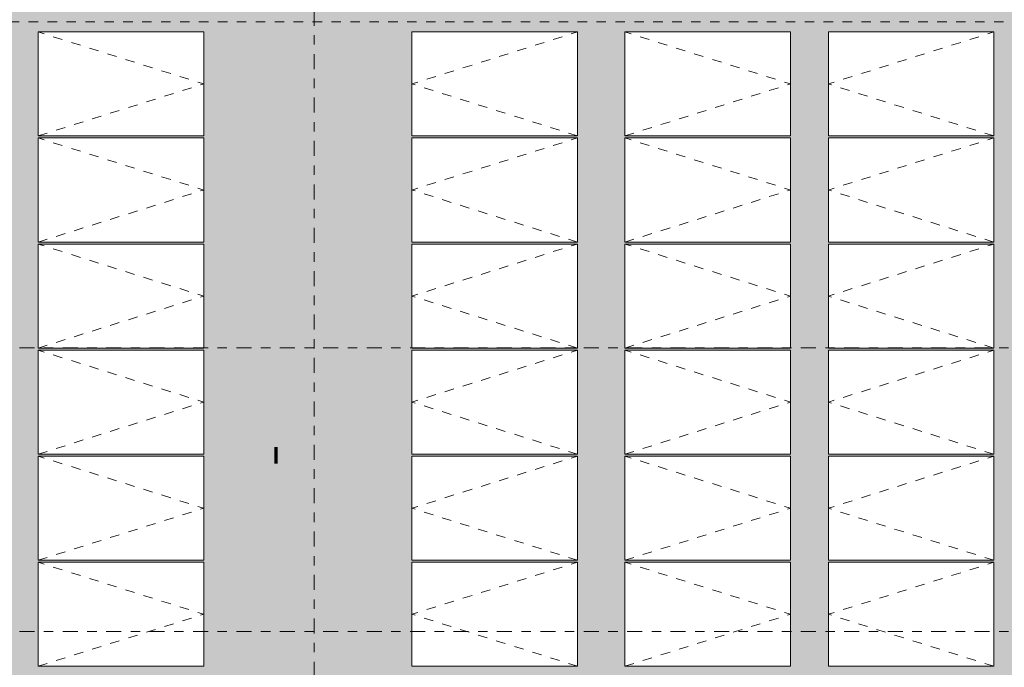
# Model space of a CAD drawing. Header units: metres. Extents: x -180 to 4, y -47 to 4.
# Tile 103 of 256: x -117.73 to -107.33, y -23.32 to -16.48. Entities that reach past the tile are written whole.
import ezdxf

# ---------------------------------------------------------------- set-up
doc = ezdxf.new("R2010")
doc.units = ezdxf.units.M
doc.header["$LTSCALE"] = 0.05
doc.header["$PDMODE"] = 1
doc.header["$PDSIZE"] = -2
doc.linetypes.add('Linienart-53', pattern=[5.291531, 3.175, -1.058062, 0.352704, -0.705764])
doc.linetypes.add('VW-01 Strichlinie kurz', pattern=[1.999894, 0.999947, -0.999947])
doc.layers.get('0').update_dxf_attribs({"lineweight": 25})
for name, color, linetype, lineweight, true_color in [('30 -36 Dächer- 3 Dachbeläge', 7, 'Continuous', 15, 0x9999ff), ('30 -36 Dächer- 3 Dachbeläge Gründach', 250, 'Continuous', 9, 0x333333), ('40 -44 Elektr. Anlagen- 2 Eigenstromversorgungsanlagen', 7, 'Continuous', 5, 0xff6633), ('70 -72 Beschriftung- 1 Beschriftung allgemein', 7, 'Continuous', 9, 0xff6633), ('70 -76 Bemaßung- 2 Allgemein', 7, 'Continuous', 5, 0x6666cc), ('Dachflächen Moblierung', 7, 'Continuous', 9, 0x888888)]:
    doc.layers.add(name, color=color, linetype=linetype, lineweight=lineweight, true_color=true_color)
for name, color, linetype, lineweight in [('60- 61 allgemeine Ausstattung- 4 Terrassen', 7, 'Continuous', 9), ('70 -71 Achsen- 1 Gebäudeachsen', 7, 'Linienart-53', 18), ('Keine', 7, 'Continuous', 9)]:
    doc.layers.add(name, color=color, linetype=linetype, lineweight=lineweight)
doc.styles.add('Arial', font='arial.ttf')
doc.styles.add('Arial (bold)', font='arialbd.ttf')
doc.dimstyles.new('k+k_klein', dxfattribs={"dimtxt": 0.075516, "dimasz": 0.05302, "dimexe": 0.05, "dimexo": 0.15, "dimgap": 0.005, "dimtad": 1, "dimdec": 3, "dimtxsty": 'Arial', "dimblk": 'VW_SLASH-2', "dimblk1": 'VW_SLASH-2', "dimblk2": 'VW_SLASH-2', "dimcen": 0, "dimdle": 0.025, "dimadec": 3, "dimazin": 0, "dimtfac": 0.75, "dimtdec": 3, "dimtix": 1, "dimtmove": 0, "dimatfit": 0, "dimldrblk": 'VW_FILLEDARROW', "dimfxl": 0.1, "dimfxlon": 1, "dimfrac": 2, "dimtolj": 1, "dimarcsym": 0})

# ---------------------------------------------------------------- blocks, each defined once
blk = doc.blocks.new('Gruppe-540')
at = {"color": 255, "linetype": 'Continuous', "lineweight": 9, "transparency": 33554687}
blk.add_wipeout([(-117.539, -22.214), (-115.789, -22.214), (-115.789, -23.314), (-117.539, -23.314)], dxfattribs=at).dxf.layer = '40 -44 Elektr. Anlagen- 2 Eigenstromversorgungsanlagen'
at = {"layer": '40 -44 Elektr. Anlagen- 2 Eigenstromversorgungsanlagen', "color": 7, "linetype": 'Continuous', "lineweight": 9, "transparency": 33554687, "flags": 128}
blk.add_lwpolyline([(-117.539, -22.214), (-115.789, -22.214), (-115.789, -23.314), (-117.539, -23.314)], close=True, dxfattribs=at)
at = {"layer": 'Dachflächen Moblierung', "color": 8, "linetype": 'VW-01 Strichlinie kurz', "lineweight": 5, "flags": 128}
blk.add_lwpolyline([(-117.539, -23.314), (-115.789, -22.764), (-117.539, -22.214)], dxfattribs=at)
blk = doc.blocks.new('Gruppe-541')
at = {"color": 255, "linetype": 'Continuous', "lineweight": 9, "transparency": 33554687}
blk.add_wipeout([(-117.539, -21.093), (-115.789, -21.093), (-115.789, -22.193), (-117.539, -22.193)], dxfattribs=at).dxf.layer = '40 -44 Elektr. Anlagen- 2 Eigenstromversorgungsanlagen'
at = {"layer": '40 -44 Elektr. Anlagen- 2 Eigenstromversorgungsanlagen', "color": 7, "linetype": 'Continuous', "lineweight": 9, "transparency": 33554687, "flags": 128}
blk.add_lwpolyline([(-117.539, -21.093), (-115.789, -21.093), (-115.789, -22.193), (-117.539, -22.193)], close=True, dxfattribs=at)
at = {"layer": 'Dachflächen Moblierung', "color": 8, "linetype": 'VW-01 Strichlinie kurz', "lineweight": 5, "flags": 128}
blk.add_lwpolyline([(-117.539, -22.193), (-115.789, -21.643), (-117.539, -21.093)], dxfattribs=at)
blk = doc.blocks.new('Gruppe-542')
at = {"color": 255, "linetype": 'Continuous', "lineweight": 9, "transparency": 33554687}
blk.add_wipeout([(-117.539, -19.972), (-115.789, -19.972), (-115.789, -21.072), (-117.539, -21.072)], dxfattribs=at).dxf.layer = '40 -44 Elektr. Anlagen- 2 Eigenstromversorgungsanlagen'
at = {"layer": '40 -44 Elektr. Anlagen- 2 Eigenstromversorgungsanlagen', "color": 7, "linetype": 'Continuous', "lineweight": 9, "transparency": 33554687, "flags": 128}
blk.add_lwpolyline([(-117.539, -19.972), (-115.789, -19.972), (-115.789, -21.072), (-117.539, -21.072)], close=True, dxfattribs=at)
at = {"layer": 'Dachflächen Moblierung', "color": 8, "linetype": 'VW-01 Strichlinie kurz', "lineweight": 5, "flags": 128}
blk.add_lwpolyline([(-117.539, -21.072), (-115.789, -20.522), (-117.539, -19.972)], dxfattribs=at)
blk = doc.blocks.new('Gruppe-543')
at = {"color": 255, "linetype": 'Continuous', "lineweight": 9, "transparency": 33554687}
blk.add_wipeout([(-117.539, -18.851), (-115.789, -18.851), (-115.789, -19.951), (-117.539, -19.951)], dxfattribs=at).dxf.layer = '40 -44 Elektr. Anlagen- 2 Eigenstromversorgungsanlagen'
at = {"layer": '40 -44 Elektr. Anlagen- 2 Eigenstromversorgungsanlagen', "color": 7, "linetype": 'Continuous', "lineweight": 9, "transparency": 33554687, "flags": 128}
blk.add_lwpolyline([(-117.539, -18.851), (-115.789, -18.851), (-115.789, -19.951), (-117.539, -19.951)], close=True, dxfattribs=at)
at = {"layer": 'Dachflächen Moblierung', "color": 8, "linetype": 'VW-01 Strichlinie kurz', "lineweight": 5, "flags": 128}
blk.add_lwpolyline([(-117.539, -19.951), (-115.789, -19.401), (-117.539, -18.851)], dxfattribs=at)
blk = doc.blocks.new('Gruppe-544')
at = {"color": 255, "linetype": 'Continuous', "lineweight": 9, "transparency": 33554687}
blk.add_wipeout([(-117.539, -17.73), (-115.789, -17.73), (-115.789, -18.83), (-117.539, -18.83)], dxfattribs=at).dxf.layer = '40 -44 Elektr. Anlagen- 2 Eigenstromversorgungsanlagen'
at = {"layer": '40 -44 Elektr. Anlagen- 2 Eigenstromversorgungsanlagen', "color": 7, "linetype": 'Continuous', "lineweight": 9, "transparency": 33554687, "flags": 128}
blk.add_lwpolyline([(-117.539, -17.73), (-115.789, -17.73), (-115.789, -18.83), (-117.539, -18.83)], close=True, dxfattribs=at)
at = {"layer": 'Dachflächen Moblierung', "color": 8, "linetype": 'VW-01 Strichlinie kurz', "lineweight": 5, "flags": 128}
blk.add_lwpolyline([(-117.539, -18.83), (-115.789, -18.28), (-117.539, -17.73)], dxfattribs=at)
blk = doc.blocks.new('Gruppe-545')
at = {"color": 255, "linetype": 'Continuous', "lineweight": 9, "transparency": 33554687}
blk.add_wipeout([(-117.539, -16.609), (-115.789, -16.609), (-115.789, -17.709), (-117.539, -17.709)], dxfattribs=at).dxf.layer = '40 -44 Elektr. Anlagen- 2 Eigenstromversorgungsanlagen'
at = {"layer": '40 -44 Elektr. Anlagen- 2 Eigenstromversorgungsanlagen', "color": 7, "linetype": 'Continuous', "lineweight": 9, "transparency": 33554687, "flags": 128}
blk.add_lwpolyline([(-117.539, -16.609), (-115.789, -16.609), (-115.789, -17.709), (-117.539, -17.709)], close=True, dxfattribs=at)
at = {"layer": 'Dachflächen Moblierung', "color": 8, "linetype": 'VW-01 Strichlinie kurz', "lineweight": 5, "flags": 128}
blk.add_lwpolyline([(-117.539, -17.709), (-115.789, -17.159), (-117.539, -16.609)], dxfattribs=at)
blk = doc.blocks.new('Gruppe-549')
at = {"color": 255, "linetype": 'Continuous', "lineweight": 9, "transparency": 33554687}
blk.add_wipeout([(-113.589, -22.214), (-111.839, -22.214), (-111.839, -23.314), (-113.589, -23.314)], dxfattribs=at).dxf.layer = '40 -44 Elektr. Anlagen- 2 Eigenstromversorgungsanlagen'
at = {"layer": '40 -44 Elektr. Anlagen- 2 Eigenstromversorgungsanlagen', "color": 7, "linetype": 'Continuous', "lineweight": 9, "transparency": 33554687, "flags": 128}
blk.add_lwpolyline([(-113.589, -22.214), (-111.839, -22.214), (-111.839, -23.314), (-113.589, -23.314)], close=True, dxfattribs=at)
at = {"layer": 'Dachflächen Moblierung', "color": 8, "linetype": 'VW-01 Strichlinie kurz', "lineweight": 5, "flags": 128}
blk.add_lwpolyline([(-111.839, -23.314), (-113.589, -22.764), (-111.839, -22.214)], dxfattribs=at)
blk = doc.blocks.new('Gruppe-550')
at = {"color": 255, "linetype": 'Continuous', "lineweight": 9, "transparency": 33554687}
blk.add_wipeout([(-113.589, -21.093), (-111.839, -21.093), (-111.839, -22.193), (-113.589, -22.193)], dxfattribs=at).dxf.layer = '40 -44 Elektr. Anlagen- 2 Eigenstromversorgungsanlagen'
at = {"layer": '40 -44 Elektr. Anlagen- 2 Eigenstromversorgungsanlagen', "color": 7, "linetype": 'Continuous', "lineweight": 9, "transparency": 33554687, "flags": 128}
blk.add_lwpolyline([(-113.589, -21.093), (-111.839, -21.093), (-111.839, -22.193), (-113.589, -22.193)], close=True, dxfattribs=at)
at = {"layer": 'Dachflächen Moblierung', "color": 8, "linetype": 'VW-01 Strichlinie kurz', "lineweight": 5, "flags": 128}
blk.add_lwpolyline([(-111.839, -22.193), (-113.589, -21.643), (-111.839, -21.093)], dxfattribs=at)
blk = doc.blocks.new('Gruppe-551')
at = {"color": 255, "linetype": 'Continuous', "lineweight": 9, "transparency": 33554687}
blk.add_wipeout([(-113.589, -19.972), (-111.839, -19.972), (-111.839, -21.072), (-113.589, -21.072)], dxfattribs=at).dxf.layer = '40 -44 Elektr. Anlagen- 2 Eigenstromversorgungsanlagen'
at = {"layer": '40 -44 Elektr. Anlagen- 2 Eigenstromversorgungsanlagen', "color": 7, "linetype": 'Continuous', "lineweight": 9, "transparency": 33554687, "flags": 128}
blk.add_lwpolyline([(-113.589, -19.972), (-111.839, -19.972), (-111.839, -21.072), (-113.589, -21.072)], close=True, dxfattribs=at)
at = {"layer": 'Dachflächen Moblierung', "color": 8, "linetype": 'VW-01 Strichlinie kurz', "lineweight": 5, "flags": 128}
blk.add_lwpolyline([(-111.839, -21.072), (-113.589, -20.522), (-111.839, -19.972)], dxfattribs=at)
blk = doc.blocks.new('Gruppe-552')
at = {"color": 255, "linetype": 'Continuous', "lineweight": 9, "transparency": 33554687}
blk.add_wipeout([(-113.589, -18.851), (-111.839, -18.851), (-111.839, -19.951), (-113.589, -19.951)], dxfattribs=at).dxf.layer = '40 -44 Elektr. Anlagen- 2 Eigenstromversorgungsanlagen'
at = {"layer": '40 -44 Elektr. Anlagen- 2 Eigenstromversorgungsanlagen', "color": 7, "linetype": 'Continuous', "lineweight": 9, "transparency": 33554687, "flags": 128}
blk.add_lwpolyline([(-113.589, -18.851), (-111.839, -18.851), (-111.839, -19.951), (-113.589, -19.951)], close=True, dxfattribs=at)
at = {"layer": 'Dachflächen Moblierung', "color": 8, "linetype": 'VW-01 Strichlinie kurz', "lineweight": 5, "flags": 128}
blk.add_lwpolyline([(-111.839, -19.951), (-113.589, -19.401), (-111.839, -18.851)], dxfattribs=at)
blk = doc.blocks.new('Gruppe-553')
at = {"color": 255, "linetype": 'Continuous', "lineweight": 9, "transparency": 33554687}
blk.add_wipeout([(-113.589, -17.73), (-111.839, -17.73), (-111.839, -18.83), (-113.589, -18.83)], dxfattribs=at).dxf.layer = '40 -44 Elektr. Anlagen- 2 Eigenstromversorgungsanlagen'
at = {"layer": '40 -44 Elektr. Anlagen- 2 Eigenstromversorgungsanlagen', "color": 7, "linetype": 'Continuous', "lineweight": 9, "transparency": 33554687, "flags": 128}
blk.add_lwpolyline([(-113.589, -17.73), (-111.839, -17.73), (-111.839, -18.83), (-113.589, -18.83)], close=True, dxfattribs=at)
at = {"layer": 'Dachflächen Moblierung', "color": 8, "linetype": 'VW-01 Strichlinie kurz', "lineweight": 5, "flags": 128}
blk.add_lwpolyline([(-111.839, -18.83), (-113.589, -18.28), (-111.839, -17.73)], dxfattribs=at)
blk = doc.blocks.new('Gruppe-554')
at = {"color": 255, "linetype": 'Continuous', "lineweight": 9, "transparency": 33554687}
blk.add_wipeout([(-113.589, -16.609), (-111.839, -16.609), (-111.839, -17.709), (-113.589, -17.709)], dxfattribs=at).dxf.layer = '40 -44 Elektr. Anlagen- 2 Eigenstromversorgungsanlagen'
at = {"layer": '40 -44 Elektr. Anlagen- 2 Eigenstromversorgungsanlagen', "color": 7, "linetype": 'Continuous', "lineweight": 9, "transparency": 33554687, "flags": 128}
blk.add_lwpolyline([(-113.589, -16.609), (-111.839, -16.609), (-111.839, -17.709), (-113.589, -17.709)], close=True, dxfattribs=at)
at = {"layer": 'Dachflächen Moblierung', "color": 8, "linetype": 'VW-01 Strichlinie kurz', "lineweight": 5, "flags": 128}
blk.add_lwpolyline([(-111.839, -17.709), (-113.589, -17.159), (-111.839, -16.609)], dxfattribs=at)
blk = doc.blocks.new('Gruppe-558')
at = {"color": 255, "linetype": 'Continuous', "lineweight": 9, "transparency": 33554687}
blk.add_wipeout([(-111.339, -22.214), (-109.589, -22.214), (-109.589, -23.314), (-111.339, -23.314)], dxfattribs=at).dxf.layer = '40 -44 Elektr. Anlagen- 2 Eigenstromversorgungsanlagen'
at = {"layer": '40 -44 Elektr. Anlagen- 2 Eigenstromversorgungsanlagen', "color": 7, "linetype": 'Continuous', "lineweight": 9, "transparency": 33554687, "flags": 128}
blk.add_lwpolyline([(-111.339, -22.214), (-109.589, -22.214), (-109.589, -23.314), (-111.339, -23.314)], close=True, dxfattribs=at)
at = {"layer": 'Dachflächen Moblierung', "color": 8, "linetype": 'VW-01 Strichlinie kurz', "lineweight": 5, "flags": 128}
blk.add_lwpolyline([(-111.339, -23.314), (-109.589, -22.764), (-111.339, -22.214)], dxfattribs=at)
blk = doc.blocks.new('Gruppe-559')
at = {"color": 255, "linetype": 'Continuous', "lineweight": 9, "transparency": 33554687}
blk.add_wipeout([(-111.339, -21.093), (-109.589, -21.093), (-109.589, -22.193), (-111.339, -22.193)], dxfattribs=at).dxf.layer = '40 -44 Elektr. Anlagen- 2 Eigenstromversorgungsanlagen'
at = {"layer": '40 -44 Elektr. Anlagen- 2 Eigenstromversorgungsanlagen', "color": 7, "linetype": 'Continuous', "lineweight": 9, "transparency": 33554687, "flags": 128}
blk.add_lwpolyline([(-111.339, -21.093), (-109.589, -21.093), (-109.589, -22.193), (-111.339, -22.193)], close=True, dxfattribs=at)
at = {"layer": 'Dachflächen Moblierung', "color": 8, "linetype": 'VW-01 Strichlinie kurz', "lineweight": 5, "flags": 128}
blk.add_lwpolyline([(-111.339, -22.193), (-109.589, -21.643), (-111.339, -21.093)], dxfattribs=at)
blk = doc.blocks.new('Gruppe-560')
at = {"color": 255, "linetype": 'Continuous', "lineweight": 9, "transparency": 33554687}
blk.add_wipeout([(-111.339, -19.972), (-109.589, -19.972), (-109.589, -21.072), (-111.339, -21.072)], dxfattribs=at).dxf.layer = '40 -44 Elektr. Anlagen- 2 Eigenstromversorgungsanlagen'
at = {"layer": '40 -44 Elektr. Anlagen- 2 Eigenstromversorgungsanlagen', "color": 7, "linetype": 'Continuous', "lineweight": 9, "transparency": 33554687, "flags": 128}
blk.add_lwpolyline([(-111.339, -19.972), (-109.589, -19.972), (-109.589, -21.072), (-111.339, -21.072)], close=True, dxfattribs=at)
at = {"layer": 'Dachflächen Moblierung', "color": 8, "linetype": 'VW-01 Strichlinie kurz', "lineweight": 5, "flags": 128}
blk.add_lwpolyline([(-111.339, -21.072), (-109.589, -20.522), (-111.339, -19.972)], dxfattribs=at)
blk = doc.blocks.new('Gruppe-561')
at = {"color": 255, "linetype": 'Continuous', "lineweight": 9, "transparency": 33554687}
blk.add_wipeout([(-111.339, -18.851), (-109.589, -18.851), (-109.589, -19.951), (-111.339, -19.951)], dxfattribs=at).dxf.layer = '40 -44 Elektr. Anlagen- 2 Eigenstromversorgungsanlagen'
at = {"layer": '40 -44 Elektr. Anlagen- 2 Eigenstromversorgungsanlagen', "color": 7, "linetype": 'Continuous', "lineweight": 9, "transparency": 33554687, "flags": 128}
blk.add_lwpolyline([(-111.339, -18.851), (-109.589, -18.851), (-109.589, -19.951), (-111.339, -19.951)], close=True, dxfattribs=at)
at = {"layer": 'Dachflächen Moblierung', "color": 8, "linetype": 'VW-01 Strichlinie kurz', "lineweight": 5, "flags": 128}
blk.add_lwpolyline([(-111.339, -19.951), (-109.589, -19.401), (-111.339, -18.851)], dxfattribs=at)
blk = doc.blocks.new('Gruppe-562')
at = {"color": 255, "linetype": 'Continuous', "lineweight": 9, "transparency": 33554687}
blk.add_wipeout([(-111.339, -17.73), (-109.589, -17.73), (-109.589, -18.83), (-111.339, -18.83)], dxfattribs=at).dxf.layer = '40 -44 Elektr. Anlagen- 2 Eigenstromversorgungsanlagen'
at = {"layer": '40 -44 Elektr. Anlagen- 2 Eigenstromversorgungsanlagen', "color": 7, "linetype": 'Continuous', "lineweight": 9, "transparency": 33554687, "flags": 128}
blk.add_lwpolyline([(-111.339, -17.73), (-109.589, -17.73), (-109.589, -18.83), (-111.339, -18.83)], close=True, dxfattribs=at)
at = {"layer": 'Dachflächen Moblierung', "color": 8, "linetype": 'VW-01 Strichlinie kurz', "lineweight": 5, "flags": 128}
blk.add_lwpolyline([(-111.339, -18.83), (-109.589, -18.28), (-111.339, -17.73)], dxfattribs=at)
blk = doc.blocks.new('Gruppe-563')
at = {"color": 255, "linetype": 'Continuous', "lineweight": 9, "transparency": 33554687}
blk.add_wipeout([(-111.339, -16.609), (-109.589, -16.609), (-109.589, -17.709), (-111.339, -17.709)], dxfattribs=at).dxf.layer = '40 -44 Elektr. Anlagen- 2 Eigenstromversorgungsanlagen'
at = {"layer": '40 -44 Elektr. Anlagen- 2 Eigenstromversorgungsanlagen', "color": 7, "linetype": 'Continuous', "lineweight": 9, "transparency": 33554687, "flags": 128}
blk.add_lwpolyline([(-111.339, -16.609), (-109.589, -16.609), (-109.589, -17.709), (-111.339, -17.709)], close=True, dxfattribs=at)
at = {"layer": 'Dachflächen Moblierung', "color": 8, "linetype": 'VW-01 Strichlinie kurz', "lineweight": 5, "flags": 128}
blk.add_lwpolyline([(-111.339, -17.709), (-109.589, -17.159), (-111.339, -16.609)], dxfattribs=at)
blk = doc.blocks.new('Gruppe-567')
at = {"color": 255, "linetype": 'Continuous', "lineweight": 9, "transparency": 33554687}
blk.add_wipeout([(-109.189, -22.214), (-107.439, -22.214), (-107.439, -23.314), (-109.189, -23.314)], dxfattribs=at).dxf.layer = '40 -44 Elektr. Anlagen- 2 Eigenstromversorgungsanlagen'
at = {"layer": '40 -44 Elektr. Anlagen- 2 Eigenstromversorgungsanlagen', "color": 7, "linetype": 'Continuous', "lineweight": 9, "transparency": 33554687, "flags": 128}
blk.add_lwpolyline([(-109.189, -22.214), (-107.439, -22.214), (-107.439, -23.314), (-109.189, -23.314)], close=True, dxfattribs=at)
at = {"layer": 'Dachflächen Moblierung', "color": 8, "linetype": 'VW-01 Strichlinie kurz', "lineweight": 5, "flags": 128}
blk.add_lwpolyline([(-107.439, -23.314), (-109.189, -22.764), (-107.439, -22.214)], dxfattribs=at)
blk = doc.blocks.new('Gruppe-568')
at = {"color": 255, "linetype": 'Continuous', "lineweight": 9, "transparency": 33554687}
blk.add_wipeout([(-109.189, -21.093), (-107.439, -21.093), (-107.439, -22.193), (-109.189, -22.193)], dxfattribs=at).dxf.layer = '40 -44 Elektr. Anlagen- 2 Eigenstromversorgungsanlagen'
at = {"layer": '40 -44 Elektr. Anlagen- 2 Eigenstromversorgungsanlagen', "color": 7, "linetype": 'Continuous', "lineweight": 9, "transparency": 33554687, "flags": 128}
blk.add_lwpolyline([(-109.189, -21.093), (-107.439, -21.093), (-107.439, -22.193), (-109.189, -22.193)], close=True, dxfattribs=at)
at = {"layer": 'Dachflächen Moblierung', "color": 8, "linetype": 'VW-01 Strichlinie kurz', "lineweight": 5, "flags": 128}
blk.add_lwpolyline([(-107.439, -22.193), (-109.189, -21.643), (-107.439, -21.093)], dxfattribs=at)
blk = doc.blocks.new('Gruppe-569')
at = {"color": 255, "linetype": 'Continuous', "lineweight": 9, "transparency": 33554687}
blk.add_wipeout([(-109.189, -19.972), (-107.439, -19.972), (-107.439, -21.072), (-109.189, -21.072)], dxfattribs=at).dxf.layer = '40 -44 Elektr. Anlagen- 2 Eigenstromversorgungsanlagen'
at = {"layer": '40 -44 Elektr. Anlagen- 2 Eigenstromversorgungsanlagen', "color": 7, "linetype": 'Continuous', "lineweight": 9, "transparency": 33554687, "flags": 128}
blk.add_lwpolyline([(-109.189, -19.972), (-107.439, -19.972), (-107.439, -21.072), (-109.189, -21.072)], close=True, dxfattribs=at)
at = {"layer": 'Dachflächen Moblierung', "color": 8, "linetype": 'VW-01 Strichlinie kurz', "lineweight": 5, "flags": 128}
blk.add_lwpolyline([(-107.439, -21.072), (-109.189, -20.522), (-107.439, -19.972)], dxfattribs=at)
blk = doc.blocks.new('Gruppe-570')
at = {"color": 255, "linetype": 'Continuous', "lineweight": 9, "transparency": 33554687}
blk.add_wipeout([(-109.189, -18.851), (-107.439, -18.851), (-107.439, -19.951), (-109.189, -19.951)], dxfattribs=at).dxf.layer = '40 -44 Elektr. Anlagen- 2 Eigenstromversorgungsanlagen'
at = {"layer": '40 -44 Elektr. Anlagen- 2 Eigenstromversorgungsanlagen', "color": 7, "linetype": 'Continuous', "lineweight": 9, "transparency": 33554687, "flags": 128}
blk.add_lwpolyline([(-109.189, -18.851), (-107.439, -18.851), (-107.439, -19.951), (-109.189, -19.951)], close=True, dxfattribs=at)
at = {"layer": 'Dachflächen Moblierung', "color": 8, "linetype": 'VW-01 Strichlinie kurz', "lineweight": 5, "flags": 128}
blk.add_lwpolyline([(-107.439, -19.951), (-109.189, -19.401), (-107.439, -18.851)], dxfattribs=at)
blk = doc.blocks.new('Gruppe-571')
at = {"color": 255, "linetype": 'Continuous', "lineweight": 9, "transparency": 33554687}
blk.add_wipeout([(-109.189, -17.73), (-107.439, -17.73), (-107.439, -18.83), (-109.189, -18.83)], dxfattribs=at).dxf.layer = '40 -44 Elektr. Anlagen- 2 Eigenstromversorgungsanlagen'
at = {"layer": '40 -44 Elektr. Anlagen- 2 Eigenstromversorgungsanlagen', "color": 7, "linetype": 'Continuous', "lineweight": 9, "transparency": 33554687, "flags": 128}
blk.add_lwpolyline([(-109.189, -17.73), (-107.439, -17.73), (-107.439, -18.83), (-109.189, -18.83)], close=True, dxfattribs=at)
at = {"layer": 'Dachflächen Moblierung', "color": 8, "linetype": 'VW-01 Strichlinie kurz', "lineweight": 5, "flags": 128}
blk.add_lwpolyline([(-107.439, -18.83), (-109.189, -18.28), (-107.439, -17.73)], dxfattribs=at)
blk = doc.blocks.new('Gruppe-572')
at = {"color": 255, "linetype": 'Continuous', "lineweight": 9, "transparency": 33554687}
blk.add_wipeout([(-109.189, -16.609), (-107.439, -16.609), (-107.439, -17.709), (-109.189, -17.709)], dxfattribs=at).dxf.layer = '40 -44 Elektr. Anlagen- 2 Eigenstromversorgungsanlagen'
at = {"layer": '40 -44 Elektr. Anlagen- 2 Eigenstromversorgungsanlagen', "color": 7, "linetype": 'Continuous', "lineweight": 9, "transparency": 33554687, "flags": 128}
blk.add_lwpolyline([(-109.189, -16.609), (-107.439, -16.609), (-107.439, -17.709), (-109.189, -17.709)], close=True, dxfattribs=at)
at = {"layer": 'Dachflächen Moblierung', "color": 8, "linetype": 'VW-01 Strichlinie kurz', "lineweight": 5, "flags": 128}
blk.add_lwpolyline([(-107.439, -17.709), (-109.189, -17.159), (-107.439, -16.609)], dxfattribs=at)
blk = doc.blocks.new('Gruppe-767')
at = {"layer": '70 -72 Beschriftung- 1 Beschriftung allgemein', "color": 7, "transparency": 33554687}
for name in ['Gruppe-540', 'Gruppe-549', 'Gruppe-558', 'Gruppe-567']:
    blk.add_blockref(name, (0, 0), dxfattribs=at)
for name in ['Gruppe-541', 'Gruppe-550', 'Gruppe-559', 'Gruppe-568']:
    blk.add_blockref(name, (0, 0), dxfattribs=at)
for name in ['Gruppe-542', 'Gruppe-551', 'Gruppe-560', 'Gruppe-569']:
    blk.add_blockref(name, (0, 0), dxfattribs=at)
for name in ['Gruppe-543', 'Gruppe-552', 'Gruppe-561', 'Gruppe-570']:
    blk.add_blockref(name, (0, 0), dxfattribs=at)
for name in ['Gruppe-544', 'Gruppe-553', 'Gruppe-562', 'Gruppe-571']:
    blk.add_blockref(name, (0, 0), dxfattribs=at)
for name in ['Gruppe-545', 'Gruppe-554', 'Gruppe-563', 'Gruppe-572']:
    blk.add_blockref(name, (0, 0), dxfattribs=at)
blk = doc.blocks.new('Gruppe-1384')
at = {"layer": '30 -36 Dächer- 3 Dachbeläge Gründach', "linetype": 'Continuous', "lineweight": 0, "true_color": 0xe7eedf, "transparency": 33554687}
blk.add_hatch(color=254, dxfattribs=at).paths.add_polyline_path([(-100.01799996, -31.79404198), (-100.01799996, -31.61704198), (-100.31099996, -31.61704198), (-100.31099996, -12.39704198), (-159.47099996, -12.39704198), (-159.47099996, -39.25704198), (-99.61099996, -39.25704198), (-99.61099996, -31.79404198)])
at = {"color": 255, "linetype": 'Continuous', "lineweight": 9, "transparency": 33554687}
blk.add_wipeout([(-99.13099996, -31.79404198), (-99.13099996, -39.73704198), (-129.83124836, -39.73704198), (-129.83124836, -39.25704198), (-100.31099996, -39.25704198), (-100.31099996, -12.71704198), (-129.83124836, -12.71704198), (-129.83124836, -12.23704198), (-100.01799996, -12.23704198), (-100.01799996, -31.12704198), (-99.83999996, -31.12704198), (-99.83999996, -31.61604198), (-99.35099996, -31.61604198), (-99.35099996, -31.79404198)], dxfattribs=at).dxf.layer = '30 -36 Dächer- 3 Dachbeläge'
at = {"layer": '60- 61 allgemeine Ausstattung- 4 Terrassen', "color": 7}
blk.add_blockref('Gruppe-767', (0, 0), dxfattribs=at)
at = {"layer": '40 -44 Elektr. Anlagen- 2 Eigenstromversorgungsanlagen', "color": 7, "linetype": 'VW-01 Strichlinie kurz', "lineweight": 9, "flags": 128}
blk.add_lwpolyline([(-157.2387741, -16.50250689), (-102.9687741, -16.50250689), (-102.9687741, -37.68750689), (-157.2387741, -37.68750689)], close=True, dxfattribs=at)
blk = doc.blocks.new('_Dach_2D (2D)')
at = {"layer": '60- 61 allgemeine Ausstattung- 4 Terrassen', "color": 7}
blk.add_blockref('Gruppe-1384', (0, 0), dxfattribs=at)
at = {"layer": '70 -72 Beschriftung- 1 Beschriftung allgemein', "insert": (-114.99099996, -20.99449794), "char_height": 0.17620515, "attachment_point": 3, "rotation": 0.000000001, "line_spacing_factor": 0.970891, "style": 'Arial (bold)'}
blk.add_mtext('I', dxfattribs=at)
blk = doc.blocks.new('VW_SLASH-2')
at = {"color": 0, "linetype": 'ByBlock', "lineweight": -2, "transparency": 16777216}
blk.add_line((0.47, 0), (-1, 0), dxfattribs=at)
at = {"color": 0, "lineweight": 5, "transparency": 16777216, "flags": 128}
blk.add_lwpolyline([(0.5, 0.5), (-0.5, -0.5)], dxfattribs=at)
blk = doc.blocks.new('*D2790')
at = {"layer": '70 -76 Bemaßung- 2 Allgemein', "color": 0, "linetype": 'Continuous', "lineweight": -2, "transparency": 33554687}
for p, q in [((-128.613, -28.14), (-128.613, -28.29)), ((-115.83, -28.14), (-115.83, -28.29)), ((-115.883, -28.24), (-128.56, -28.24))]:
    blk.add_line(p, q, dxfattribs=at)
at = {"layer": 'Defpoints', "color": 0, "transparency": 33554687}
for p in [(-115.83, -17.46), (-128.613, -17.706), (-128.613, -28.24)]:
    blk.add_point(p, dxfattribs=at)
at = {"layer": '70 -76 Bemaßung- 2 Allgemein', "color": 0, "lineweight": -2, "xscale": 0.05302001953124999, "yscale": 0.05302001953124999, "zscale": 0.05302001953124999, "rotation": 180}
blk.add_blockref('VW_SLASH-2', (-128.613, -28.24), dxfattribs=at)
at = {"layer": '70 -76 Bemaßung- 2 Allgemein', "color": 0, "lineweight": -2, "xscale": 0.05302001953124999, "yscale": 0.05302001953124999, "zscale": 0.05302001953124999}
blk.add_blockref('VW_SLASH-2', (-115.83, -28.24), dxfattribs=at)
at = {"layer": '70 -76 Bemaßung- 2 Allgemein', "color": 0, "lineweight": 5, "transparency": 33554687, "insert": (-122.222, -28.175), "char_height": 0.1007, "attachment_point": 5, "style": 'Arial'}
blk.add_mtext('\\A1;12,80', dxfattribs=at)
blk = doc.blocks.new('VW_FILLEDARROW')
at = {"linetype": 'Continuous', "lineweight": 0, "transparency": 16777216}
blk.add_hatch(color=0, dxfattribs=at).paths.add_polyline_path([(-2.83, 0.76), (0, 0), (-2.83, -0.76)])
at = {"color": 0, "lineweight": 5, "transparency": 16777216, "flags": 128}
blk.add_lwpolyline([(-2.83, 0.76), (0, 0), (-2.83, -0.76)], close=True, dxfattribs=at)
blk = doc.blocks.new('*D2791')
at = {"layer": '70 -76 Bemaßung- 2 Allgemein', "color": 0, "linetype": 'Continuous', "lineweight": -2, "transparency": 33554687}
for p, q in [((-115.83, -28.14), (-115.83, -28.29)), ((-113.607, -28.14), (-113.607, -28.29)), ((-113.66, -28.24), (-115.777, -28.24))]:
    blk.add_line(p, q, dxfattribs=at)
at = {"layer": 'Defpoints', "color": 0, "transparency": 33554687}
for p in [(-113.607, -17.151), (-115.83, -17.46), (-115.83, -28.24)]:
    blk.add_point(p, dxfattribs=at)
at = {"layer": '70 -76 Bemaßung- 2 Allgemein', "color": 0, "lineweight": -2, "xscale": 0.05302001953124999, "yscale": 0.05302001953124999, "zscale": 0.05302001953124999, "rotation": 180}
blk.add_blockref('VW_SLASH-2', (-115.83, -28.24), dxfattribs=at)
at = {"layer": '70 -76 Bemaßung- 2 Allgemein', "color": 0, "lineweight": -2, "xscale": 0.05302001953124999, "yscale": 0.05302001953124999, "zscale": 0.05302001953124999}
blk.add_blockref('VW_SLASH-2', (-113.607, -28.24), dxfattribs=at)
at = {"layer": '70 -76 Bemaßung- 2 Allgemein', "color": 0, "lineweight": 5, "transparency": 33554687, "insert": (-114.719, -28.175), "char_height": 0.1007, "attachment_point": 5, "style": 'Arial'}
blk.add_mtext('\\A1;2,20', dxfattribs=at)
blk = doc.blocks.new('*D2792')
at = {"layer": '70 -76 Bemaßung- 2 Allgemein', "color": 0, "linetype": 'Continuous', "lineweight": -2, "transparency": 33554687}
for p, q in [((-113.607, -28.14), (-113.607, -28.29)), ((-103.068, -28.14), (-103.068, -28.29)), ((-103.121, -28.24), (-113.554, -28.24))]:
    blk.add_line(p, q, dxfattribs=at)
at = {"layer": 'Defpoints', "color": 0, "transparency": 33554687}
for p in [(-113.607, -17.151), (-103.068, -17.38), (-113.607, -28.24)]:
    blk.add_point(p, dxfattribs=at)
at = {"layer": '70 -76 Bemaßung- 2 Allgemein', "color": 0, "lineweight": -2, "xscale": 0.05302001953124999, "yscale": 0.05302001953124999, "zscale": 0.05302001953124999, "rotation": 180}
blk.add_blockref('VW_SLASH-2', (-113.607, -28.24), dxfattribs=at)
at = {"layer": '70 -76 Bemaßung- 2 Allgemein', "color": 0, "lineweight": -2, "xscale": 0.05302001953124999, "yscale": 0.05302001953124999, "zscale": 0.05302001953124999}
blk.add_blockref('VW_SLASH-2', (-103.068, -28.24), dxfattribs=at)
at = {"layer": '70 -76 Bemaßung- 2 Allgemein', "color": 0, "lineweight": 5, "transparency": 33554687, "insert": (-108.338, -28.175), "char_height": 0.1007, "attachment_point": 5, "style": 'Arial'}
blk.add_mtext('\\A1;10,50', dxfattribs=at)
blk = doc.blocks.new('_Achsen (3D)')
at = {"layer": '70 -71 Achsen- 1 Gebäudeachsen', "transparency": 33554687}
for p, q in [((-114.621, 3.8), (-114.621, -46.172)), ((-179.668, -19.947), (3.826, -19.947)), ((-179.668, -22.947), (3.826, -22.947))]:
    blk.add_line(p, q, dxfattribs=at)
blk = doc.blocks.new('Gruppe-2093')
at = {"layer": '70 -76 Bemaßung- 2 Allgemein', "color": 173, "linetype": 'Continuous', "lineweight": 5, "true_color": 0x6666cc, "transparency": 33554687}
for base, p1, p2, text, picture, middle in [((-115.83, -28.24), (-113.607, -17.151), (-115.83, -17.46), '2,20', '*D2791', (-114.719, -28.175)), ((-113.607, -28.24), (-103.068, -17.38), (-113.607, -17.151), '10,50', '*D2792', (-108.338, -28.175)), ((-128.613, -28.24), (-115.83, -17.46), (-128.613, -17.706), '12,80', '*D2790', (-122.222, -28.175))]:
    dim = blk.add_linear_dim(base=base, p1=p1, p2=p2, text=text, dimstyle='k+k_klein', override={"dimtxt": 0.100689, "dimgap": 0.005, "dimdec": 1, "dimpost": '<>', "dimtxsty": 'Arial', "dimtmove": 2}, dxfattribs=at)
    dim.commit()
    dim.dimension.update_dxf_attribs({"geometry": picture, "text_midpoint": middle})
blk = doc.blocks.new('_Dach_2D Bemaßung_ Beschriftung (2D)')
at = {"layer": '70 -76 Bemaßung- 2 Allgemein', "color": 173, "true_color": 0x6666cc, "transparency": 33554687}
blk.add_blockref('Gruppe-2093', (0, 0), dxfattribs=at)

msp = doc.modelspace()

# ---------------------------------------------------------------- block references
at = {"layer": 'Keine', "color": 1}
msp.add_blockref('_Dach_2D (2D)', (0, 0), dxfattribs=at)

# ---------------------------------------------------------------- next in the draw order: block references
msp.add_blockref('_Dach_2D Bemaßung_ Beschriftung (2D)', (0, 0), dxfattribs=at)

# ---------------------------------------------------------------- next in the draw order: block references
msp.add_blockref('_Achsen (3D)', (0, 0), dxfattribs=at)

doc.saveas('drawing.dxf')
